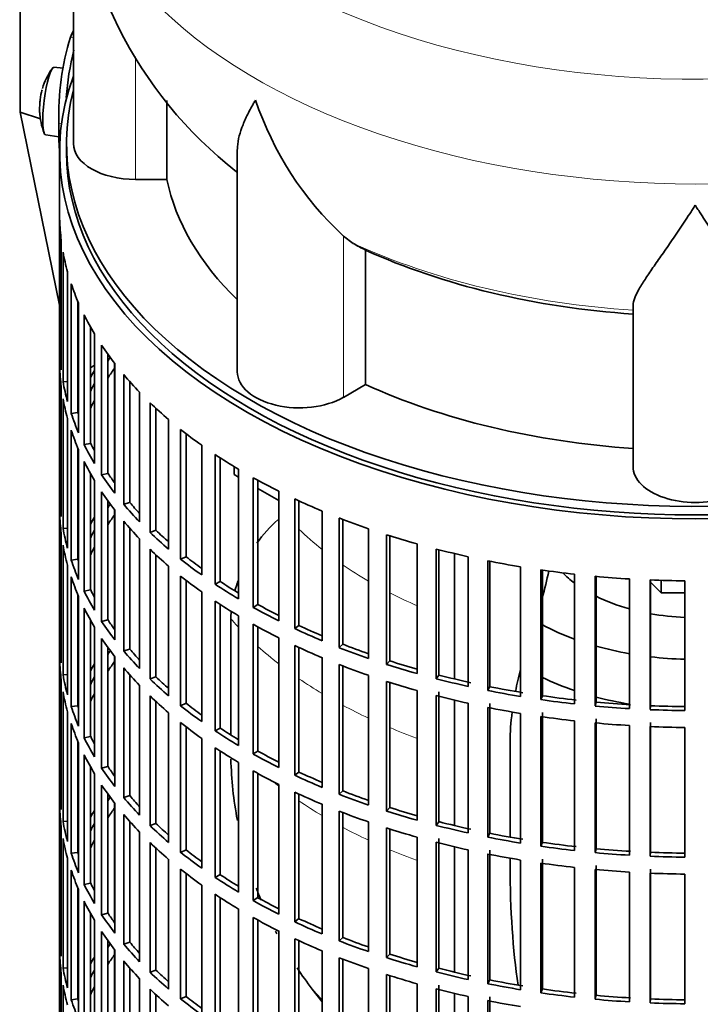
# Model space of a CAD drawing. Header units: millimetres. Extents: x 166 to 773, y -2574 to 1941.
# Tile 3 of 20: x 578 to 676, y -2464 to -2321. Entities that reach past the tile are written whole.
import ezdxf

# ---------------------------------------------------------------- set-up
doc = ezdxf.new("R2010")
doc.units = ezdxf.units.MM
for name, color, linetype in [('M5X8_UNI7687', 7, 'Continuous'), ('VSI134_DIFFUSORE', 7, 'Continuous'), ('VSI134_FILTRO_A', 7, 'Continuous'), ('VSI134_GIUNTO_8×', 7, 'Continuous'), ('VSI134_SUPPORTO_', 7, 'Continuous'), ('VSI134_TERMINALE', 7, 'Continuous')]:
    doc.layers.add(name, color=color, linetype=linetype)

# ---------------------------------------------------------------- blocks, each defined once
blk = doc.blocks.new('SE4')
at = {"layer": 'M5X8_UNI7687', "color": 7, "linetype": 'Continuous', "lineweight": 35}
for p, q in [((584.06, -2328.15), (582.75, -2328.02)), ((581.55, -2337.81), (583.47, -2338.1))]:
    blk.add_line(p, q, dxfattribs=at)
for start, end in [(144.9873, 163.3043), (166.4722, 175.0433), (182.7249, 201.02)]:
    blk.add_arc((590.66, -2333.96), 10, start, end, dxfattribs=at)
for centre, major_axis, ratio, start_param, end_param in [((582.15, -2332.92), (0.6, 4.89), 0.169759, 0.004788, 3.136805), ((590.68, -2333.87), (9.78, -2.08), 0.810411, 3.076577, 3.120069), ((589.14, -2331.97), (-7.36, -5.62), 0.747167, 5.690056, 5.839748), ((590.65, -2334.09), (9.94, -1.06), 0.589949, 3.115062, 3.229621)]:
    blk.add_ellipse(centre, major_axis=major_axis, ratio=ratio, start_param=start_param, end_param=end_param, dxfattribs=at)
at = {"layer": 'VSI134_DIFFUSORE', "color": 7, "linetype": 'Continuous', "lineweight": 35}
for p, q in [((585.57, -2296.02), (585.57, -2339.07)), ((599.09, -2344.27), (599.09, -2332.83)), ((609.29, -2339.98), (609.29, -2372.14)), ((594.57, -2344.27), (599.09, -2344.27)), ((626.08, -2353.52), (624.65, -2352.47)), ((627.86, -2373.97), (627.86, -2354.49)), ((666.57, -2385.84), (666.57, -2362.49)), ((624.65, -2375.82), (627.86, -2373.97))]:
    blk.add_line(p, q, dxfattribs=at)
at = {"layer": 'VSI134_DIFFUSORE', "color": 4, "linetype": 'Continuous', "lineweight": 9}
for p, q in [((594.57, -2344.27), (594.57, -2326.53)), ((624.65, -2375.82), (624.65, -2352.47))]:
    blk.add_line(p, q, dxfattribs=at)
at = {"layer": 'VSI134_DIFFUSORE', "color": 7, "linetype": 'Continuous', "lineweight": 35}
for centre, radius, start, end in [((646.73, -2294.97), 61.08, 181.0128, 232.0579), ((657.15, -2317.51), 47.73, 198.6373, 227.0857), ((633.99, -2341.13), 14.7, 237.4509, 245.3566)]:
    blk.add_arc(centre, radius, start, end, dxfattribs=at)
at = {"layer": 'VSI134_DIFFUSORE', "color": 4, "linetype": 'Continuous', "lineweight": 9}
for centre, major_axis, start_param, end_param in [((675.57, -2280.3), (85.67, 0), 2.811106, 6.283185), ((675.57, -2293.06), (-89.83, 0), 0, 3.208808), ((675.57, -2317.6), (-79.5, 0), 0.898849, 1.457346)]:
    blk.add_ellipse(centre, major_axis=major_axis, ratio=0.57735, start_param=start_param, end_param=end_param, dxfattribs=at)
at = {"layer": 'VSI134_DIFFUSORE', "color": 7, "linetype": 'Continuous', "lineweight": 35}
for centre, major_axis, start_param, end_param in [((594.57, -2339.07), (9, 0), 3.141593, 4.712389), ((675.57, -2339.07), (-77, 0), 0.117151, 0.534109), ((675.57, -2319.6), (-77, 0), 0.902549, 1.453645), ((618.29, -2372.14), (9, 0), 3.141593, 5.497787), ((675.57, -2339.07), (-77, 0), 0.902549, 1.453645), ((675.57, -2385.84), (-9, 0), 0, 3.141593)]:
    blk.add_ellipse(centre, major_axis=major_axis, ratio=0.57735, start_param=start_param, end_param=end_param, dxfattribs=at)
for points, knots in [([(609.29, -2340), (609.29, -2339.84), (609.3, -2339.68), (609.38, -2338.5), (609.67, -2337.45), (610.34, -2335.78), (610.6, -2335.2), (611.06, -2334.31), (611.22, -2334.01), (611.47, -2333.55), (611.6, -2333.32), (611.74, -2333.08), (611.83, -2332.92), (611.88, -2332.84), (611.93, -2332.77)], [0.4600931, 0.4600931, 0.4600931, 0.4600931, 0.5, 0.5, 0.75, 0.75, 0.875, 0.875, 0.9375, 0.9375, 0.96875, 0.984375, 0.984375, 1, 1, 1, 1]), ([(675.57, -2347.99), (675.43, -2348.2), (675.3, -2348.41), (675.03, -2348.83), (674.9, -2349.04), (674.5, -2349.65), (674.24, -2350.06), (673.45, -2351.25), (672.94, -2352.02), (671.92, -2353.49), (671.43, -2354.21), (670.48, -2355.56), (670.03, -2356.2), (669.18, -2357.42), (668.79, -2358), (668.25, -2358.82), (668.08, -2359.09), (667.75, -2359.6), (667.6, -2359.85), (667.19, -2360.57), (666.97, -2361.01), (666.66, -2361.81), (666.57, -2362.17), (666.57, -2362.49)], [0, 0, 0, 0, 0.03125, 0.03125, 0.0625, 0.0625, 0.125, 0.125, 0.25, 0.25, 0.375, 0.375, 0.5, 0.5, 0.625, 0.625, 0.6875, 0.6875, 0.75, 0.75, 0.875, 0.875, 1, 1, 1, 1]), ([(684.57, -2362.49), (684.57, -2362.17), (684.48, -2361.81), (684.16, -2361.01), (683.94, -2360.57), (683.53, -2359.85), (683.38, -2359.6), (683.06, -2359.09), (682.89, -2358.82), (682.35, -2358), (681.95, -2357.42), (681.1, -2356.2), (680.65, -2355.56), (679.71, -2354.21), (679.21, -2353.5), (678.2, -2352.02), (677.68, -2351.25), (676.89, -2350.06), (676.63, -2349.66), (676.23, -2349.04), (676.1, -2348.83), (675.83, -2348.41), (675.7, -2348.2), (675.57, -2347.99)], [0, 0, 0, 0, 0.125, 0.125, 0.25, 0.25, 0.3125, 0.3125, 0.375, 0.375, 0.5, 0.5, 0.625, 0.625, 0.75, 0.75, 0.875, 0.875, 0.9375, 0.9375, 0.96875, 0.96875, 1, 1, 1, 1])]:
    blk.add_open_spline(points, degree=3, knots=knots, dxfattribs=at)
at = {"layer": 'VSI134_FILTRO_A', "color": 7, "linetype": 'Continuous', "lineweight": 35}
for p, q in [((583.57, -2340.3), (583.57, -2504.41)), ((583.58, -2350.15), (583.58, -2368.93)), ((583.8, -2353.04), (583.8, -2371.82)), ((584.06, -2354.78), (584.06, -2373.56)), ((584.71, -2357.64), (584.71, -2376.42)), ((585.24, -2359.36), (585.24, -2378.14)), ((586.22, -2361.94), (586.22, -2378.02)), ((586.32, -2362.18), (586.32, -2380.96)), ((587.1, -2363.87), (587.1, -2382.65)), ((588.06, -2365.68), (588.06, -2382.48)), ((588.61, -2366.62), (588.61, -2385.4)), ((583.8, -2368.93), (583.58, -2368.93)), ((589.64, -2368.27), (589.64, -2387.04)), ((590.57, -2369.61), (590.57, -2386.82)), ((591.56, -2370.93), (591.56, -2389.71)), ((583.58, -2371.38), (583.58, -2390.16)), ((584.71, -2373.51), (584.06, -2373.56)), ((592.84, -2372.52), (592.84, -2391.3)), ((593.72, -2373.54), (593.72, -2391.03)), ((583.8, -2374.27), (583.8, -2393.05)), ((595.15, -2375.08), (595.15, -2393.86)), ((584.06, -2376.01), (584.06, -2394.79)), ((596.66, -2376.59), (596.66, -2395.37)), ((586.22, -2378.02), (585.24, -2378.14)), ((597.5, -2377.39), (597.5, -2395.06)), ((584.71, -2378.87), (584.71, -2397.65)), ((599.35, -2379.03), (599.35, -2397.81)), ((585.24, -2380.59), (585.24, -2399.37)), ((601.08, -2380.46), (601.08, -2399.24)), ((601.88, -2381.08), (601.88, -2398.89)), ((586.22, -2383.16), (586.22, -2399.25)), ((586.32, -2383.41), (586.32, -2402.19)), ((588.06, -2382.48), (587.1, -2382.65)), ((604.13, -2382.75), (604.13, -2401.53)), ((587.1, -2385.1), (587.1, -2403.88)), ((606.07, -2384.09), (606.07, -2402.87)), ((606.81, -2384.57), (606.81, -2402.48)), ((609.45, -2386.22), (609.45, -2404.99)), ((588.06, -2386.9), (588.06, -2403.7)), ((588.61, -2387.85), (588.61, -2406.63)), ((590.57, -2386.82), (589.64, -2387.04)), ((611.59, -2387.45), (611.59, -2406.23)), ((612.27, -2387.83), (612.27, -2405.81)), ((589.64, -2389.49), (589.64, -2408.27)), ((615.28, -2389.4), (615.28, -2408.18)), ((583.8, -2390.16), (583.58, -2390.16)), ((590.57, -2390.83), (590.57, -2408.05)), ((617.6, -2390.53), (617.6, -2409.3)), ((618.21, -2390.81), (618.21, -2408.85)), ((591.56, -2392.16), (591.56, -2410.94)), ((593.72, -2391.03), (592.84, -2391.3)), ((621.56, -2392.28), (621.56, -2411.06)), ((583.58, -2392.61), (583.58, -2411.39)), ((592.84, -2393.75), (592.84, -2412.53)), ((624.04, -2393.29), (624.04, -2412.06)), ((624.58, -2393.49), (624.58, -2411.58)), ((584.71, -2394.74), (584.06, -2394.79)), ((593.72, -2394.77), (593.72, -2412.26)), ((597.5, -2395.06), (596.66, -2395.37)), ((628.26, -2394.84), (628.26, -2413.62)), ((583.8, -2395.5), (583.8, -2414.28)), ((595.15, -2396.31), (595.15, -2415.09)), ((630.88, -2395.71), (630.88, -2414.49)), ((631.34, -2395.86), (631.34, -2413.98)), ((584.06, -2397.24), (584.06, -2416.02)), ((596.66, -2397.82), (596.66, -2416.6)), ((635.32, -2397.04), (635.32, -2415.82)), ((638.06, -2397.78), (638.06, -2416.56)), ((638.44, -2397.88), (638.44, -2416.03)), ((586.22, -2399.25), (585.24, -2399.37)), ((597.5, -2398.62), (597.5, -2416.29)), ((601.88, -2398.89), (601.08, -2399.24)), ((642.68, -2398.89), (642.68, -2417.67)), ((645.53, -2399.48), (645.53, -2418.26)), ((584.71, -2400.1), (584.71, -2418.88)), ((599.35, -2400.25), (599.35, -2419.03)), ((645.83, -2399.54), (645.83, -2417.71)), ((650.3, -2400.35), (650.3, -2419.13)), ((653.22, -2400.81), (653.22, -2419.58)), ((653.44, -2400.84), (653.44, -2419.02)), ((585.24, -2401.82), (585.24, -2420.6)), ((601.08, -2401.69), (601.08, -2420.47)), ((601.88, -2402.31), (601.88, -2420.11)), ((658.1, -2401.43), (658.1, -2420.21)), ((661.08, -2401.73), (661.08, -2420.51)), ((661.21, -2401.75), (661.21, -2419.94)), ((666.04, -2402.11), (666.04, -2420.89)), ((669.06, -2402.26), (669.06, -2421.04)), ((669.1, -2402.26), (669.1, -2420.47)), ((674.05, -2402.39), (674.05, -2421.17)), ((588.06, -2403.7), (587.1, -2403.88)), ((606.81, -2402.48), (606.07, -2402.87)), ((586.22, -2404.39), (586.22, -2420.48)), ((586.32, -2404.64), (586.32, -2423.42)), ((604.13, -2403.98), (604.13, -2422.76)), ((587.1, -2406.33), (587.1, -2425.11)), ((606.07, -2405.32), (606.07, -2424.1)), ((606.81, -2405.8), (606.81, -2423.71)), ((612.27, -2405.81), (611.59, -2406.23)), ((590.57, -2408.05), (589.64, -2408.27)), ((609.45, -2407.44), (609.45, -2426.22)), ((588.06, -2408.13), (588.06, -2424.93)), ((588.61, -2409.08), (588.61, -2427.86)), ((611.59, -2408.68), (611.59, -2427.46)), ((612.27, -2409.05), (612.27, -2427.03)), ((618.21, -2408.85), (617.6, -2409.3)), ((589.64, -2410.72), (589.64, -2429.5)), ((615.28, -2410.63), (615.28, -2429.41)), ((583.8, -2411.39), (583.58, -2411.39)), ((590.57, -2412.06), (590.57, -2429.28)), ((593.72, -2412.26), (592.84, -2412.53)), ((617.6, -2411.75), (617.6, -2430.53)), ((618.21, -2412.04), (618.21, -2430.08)), ((624.58, -2411.58), (624.04, -2412.06)), ((591.56, -2413.39), (591.56, -2432.17)), ((621.56, -2413.51), (621.56, -2432.29)), ((583.58, -2413.84), (583.58, -2432.62)), ((592.84, -2414.97), (592.84, -2433.75)), ((624.04, -2414.51), (624.04, -2433.29)), ((624.58, -2414.72), (624.58, -2432.81)), ((631.34, -2413.98), (630.88, -2414.49)), ((584.71, -2415.97), (584.06, -2416.02)), ((593.72, -2416), (593.72, -2433.49)), ((597.5, -2416.29), (596.66, -2416.6)), ((628.26, -2416.07), (628.26, -2434.84)), ((638.44, -2416.03), (638.06, -2416.56)), ((583.8, -2416.72), (583.8, -2435.5)), ((595.15, -2417.54), (595.15, -2436.31)), ((630.88, -2416.94), (630.88, -2435.72)), ((631.34, -2417.09), (631.34, -2435.21)), ((645.83, -2417.71), (645.53, -2418.26)), ((584.06, -2418.47), (584.06, -2437.25)), ((596.66, -2419.05), (596.66, -2437.83)), ((635.32, -2418.27), (635.32, -2437.05)), ((638.06, -2419.01), (638.06, -2437.79)), ((638.44, -2418.48), (638.44, -2437.26)), ((653.44, -2419.02), (653.22, -2419.58)), ((586.22, -2420.48), (585.24, -2420.6)), ((597.5, -2419.85), (597.5, -2437.52)), ((601.88, -2420.11), (601.08, -2420.47)), ((642.68, -2420.12), (642.68, -2438.9)), ((645.53, -2420.71), (645.53, -2439.49)), ((645.83, -2420.16), (645.83, -2438.94)), ((661.21, -2419.94), (661.08, -2420.51)), ((669.1, -2420.47), (669.06, -2421.04)), ((584.71, -2421.33), (584.71, -2440.11)), ((599.35, -2421.48), (599.35, -2440.26)), ((650.3, -2421.58), (650.3, -2440.36)), ((653.22, -2422.03), (653.22, -2440.81)), ((653.44, -2421.47), (653.44, -2440.25)), ((585.24, -2423.05), (585.24, -2441.83)), ((601.08, -2422.92), (601.08, -2441.7)), ((601.88, -2423.54), (601.88, -2441.34)), ((606.81, -2423.71), (606.07, -2424.1)), ((658.1, -2422.66), (658.1, -2441.44)), ((661.08, -2422.96), (661.08, -2441.74)), ((661.21, -2422.39), (661.21, -2441.17)), ((666.04, -2423.34), (666.04, -2442.12)), ((669.06, -2423.49), (669.06, -2442.27)), ((669.1, -2422.91), (669.1, -2441.69)), ((674.05, -2423.62), (674.05, -2442.4)), ((588.06, -2424.93), (587.1, -2425.11)), ((604.13, -2425.21), (604.13, -2443.99)), ((586.22, -2425.62), (586.22, -2441.7)), ((586.32, -2425.87), (586.32, -2444.65)), ((606.07, -2426.55), (606.07, -2445.32)), ((587.1, -2427.56), (587.1, -2446.34)), ((606.81, -2427.03), (606.81, -2444.93)), ((612.27, -2427.03), (611.59, -2427.46)), ((588.06, -2429.36), (588.06, -2446.16)), ((590.57, -2429.28), (589.64, -2429.5)), ((609.45, -2428.67), (609.45, -2447.45)), ((588.61, -2430.31), (588.61, -2449.09)), ((611.59, -2429.91), (611.59, -2448.69)), ((612.27, -2430.28), (612.27, -2448.26)), ((618.21, -2430.08), (617.6, -2430.53)), ((589.64, -2431.95), (589.64, -2450.73)), ((615.28, -2431.86), (615.28, -2450.64)), ((583.8, -2432.61), (583.58, -2432.62)), ((590.57, -2433.29), (590.57, -2450.51)), ((593.72, -2433.49), (592.84, -2433.75)), ((617.6, -2432.98), (617.6, -2451.76)), ((618.21, -2433.27), (618.21, -2451.3)), ((624.58, -2432.81), (624.04, -2433.29)), ((583.58, -2435.07), (583.58, -2453.85)), ((591.56, -2434.62), (591.56, -2453.4)), ((621.56, -2434.74), (621.56, -2453.52)), ((592.84, -2436.2), (592.84, -2454.98)), ((624.04, -2435.74), (624.04, -2454.52)), ((624.58, -2435.95), (624.58, -2454.04)), ((631.34, -2435.21), (630.88, -2435.72)), ((583.8, -2437.95), (583.8, -2456.73)), ((584.71, -2437.2), (584.06, -2437.25)), ((593.72, -2437.23), (593.72, -2454.72)), ((597.5, -2437.52), (596.66, -2437.83)), ((628.26, -2437.29), (628.26, -2456.07)), ((638.44, -2437.26), (638.06, -2437.79)), ((595.15, -2438.76), (595.15, -2457.54)), ((630.88, -2438.17), (630.88, -2456.95)), ((631.34, -2438.32), (631.34, -2456.44)), ((645.83, -2438.94), (645.53, -2439.49)), ((584.06, -2439.69), (584.06, -2458.47)), ((596.66, -2440.28), (596.66, -2459.06)), ((635.32, -2439.5), (635.32, -2458.28)), ((638.06, -2440.24), (638.06, -2459.02)), ((638.44, -2439.71), (638.44, -2458.49)), ((653.44, -2440.25), (653.22, -2440.81)), ((586.22, -2441.7), (585.24, -2441.83)), ((597.5, -2441.07), (597.5, -2458.75)), ((601.88, -2441.34), (601.08, -2441.7)), ((642.68, -2441.34), (642.68, -2460.12)), ((645.53, -2441.94), (645.53, -2460.72)), ((645.83, -2441.39), (645.83, -2460.17)), ((661.21, -2441.17), (661.08, -2441.74)), ((669.1, -2441.69), (669.06, -2442.27)), ((584.71, -2442.56), (584.71, -2461.34)), ((599.35, -2442.71), (599.35, -2461.49)), ((650.3, -2442.81), (650.3, -2461.59)), ((653.22, -2443.26), (653.22, -2462.04)), ((653.44, -2442.7), (653.44, -2461.48)), ((661.21, -2443.62), (661.21, -2462.4)), ((585.24, -2444.28), (585.24, -2463.06)), ((601.08, -2444.14), (601.08, -2462.92)), ((601.88, -2444.77), (601.88, -2462.57)), ((606.81, -2444.93), (606.07, -2445.32)), ((658.1, -2443.89), (658.1, -2462.67)), ((661.08, -2444.19), (661.08, -2462.97)), ((666.04, -2444.57), (666.04, -2463.35)), ((669.06, -2444.72), (669.06, -2463.5)), ((669.1, -2444.14), (669.1, -2462.92)), ((674.05, -2444.85), (674.05, -2463.63)), ((588.06, -2446.16), (587.1, -2446.34)), ((604.13, -2446.43), (604.13, -2465.21)), ((586.22, -2446.85), (586.22, -2462.93)), ((586.32, -2447.1), (586.32, -2465.88)), ((606.07, -2447.77), (606.07, -2466.55)), ((587.1, -2448.79), (587.1, -2467.56)), ((606.81, -2448.26), (606.81, -2466.16)), ((612.27, -2448.26), (611.59, -2448.69)), ((588.06, -2450.59), (588.06, -2467.39)), ((590.57, -2450.51), (589.64, -2450.73)), ((609.45, -2449.9), (609.45, -2468.68)), ((588.61, -2451.54), (588.61, -2470.32)), ((611.59, -2451.14), (611.59, -2469.92)), ((612.27, -2451.51), (612.27, -2469.49)), ((618.21, -2451.3), (617.6, -2451.76)), ((589.64, -2453.18), (589.64, -2471.96)), ((615.28, -2453.09), (615.28, -2471.87)), ((583.8, -2453.84), (583.58, -2453.85)), ((590.57, -2454.52), (590.57, -2471.74)), ((593.72, -2454.72), (592.84, -2454.98)), ((617.6, -2454.21), (617.6, -2472.99)), ((618.21, -2454.5), (618.21, -2472.53)), ((624.58, -2454.04), (624.04, -2454.52)), ((583.58, -2456.3), (583.58, -2475.08)), ((591.56, -2455.85), (591.56, -2474.63)), ((621.56, -2455.97), (621.56, -2474.75)), ((631.34, -2456.44), (630.88, -2456.95)), ((592.84, -2457.43), (592.84, -2476.21)), ((624.04, -2456.97), (624.04, -2475.75)), ((624.58, -2457.18), (624.58, -2475.26)), ((583.8, -2459.18), (583.8, -2477.96)), ((584.71, -2458.42), (584.06, -2458.47)), ((593.72, -2458.46), (593.72, -2475.95)), ((597.5, -2458.75), (596.66, -2459.06)), ((628.26, -2458.52), (628.26, -2477.3)), ((630.88, -2459.4), (630.88, -2478.18)), ((638.44, -2458.49), (638.06, -2459.02)), ((595.15, -2459.99), (595.15, -2478.77)), ((631.34, -2459.54), (631.34, -2477.66)), ((635.32, -2460.73), (635.32, -2479.51)), ((645.83, -2460.17), (645.53, -2460.72)), ((584.06, -2460.92), (584.06, -2479.7)), ((596.66, -2461.51), (596.66, -2480.29)), ((638.06, -2461.47), (638.06, -2480.25)), ((638.44, -2460.94), (638.44, -2479.71)), ((653.44, -2461.48), (653.22, -2462.04)), ((586.22, -2462.93), (585.24, -2463.06)), ((597.5, -2462.3), (597.5, -2479.98)), ((601.88, -2462.57), (601.08, -2462.92)), ((642.68, -2462.57), (642.68, -2481.35)), ((645.53, -2463.17), (645.53, -2481.95)), ((645.83, -2462.62), (645.83, -2481.4)), ((661.21, -2462.4), (661.08, -2462.97)), ((669.1, -2462.92), (669.06, -2463.5))]:
    blk.add_line(p, q, dxfattribs=at)
for centre, major_axis, start_param, end_param in [((675.57, -2340.3), (-92, 0), -0.208894, 3.350487), ((675.57, -2340.3), (-91, 0), 0, 3.141593), ((675.57, -2349.28), (-92, 0), 0.016456, 0.07081), ((675.57, -2349.28), (-92, 0), 0.103722, 0.158077), ((675.57, -2349.28), (-92, 0), 0.190989, 0.245343), ((675.57, -2349.28), (-92, 0), 0.278255, 0.33261), ((675.57, -2368.06), (-92, 0), 0.016456, 0.07081), ((675.57, -2349.28), (-92, 0), 0.365522, 0.419876), ((675.57, -2389.29), (-91, 0), -0.374965, -0.365223), ((675.57, -2370.51), (-92, 0), 0.016456, 0.07081), ((675.57, -2389.29), (-92, 0), -0.33261, -0.313806), ((675.57, -2391.74), (-91, 0), -0.394539, -0.365223), ((675.57, -2368.06), (-92, 0), 0.103722, 0.158077), ((675.57, -2389.29), (-91, 0), -0.299174, -0.277957), ((675.57, -2349.28), (-92, 0), 0.452788, 0.507143), ((675.57, -2370.51), (-92, 0), 0.103722, 0.158077), ((675.57, -2389.29), (-92, 0), -0.245343, -0.240575), ((675.57, -2391.74), (-91, 0), -0.299174, -0.277957), ((675.57, -2349.28), (-92, 0), 0.540055, 0.594409), ((675.57, -2368.06), (-92, 0), 0.190989, 0.245343), ((675.57, -2368.06), (-91, 0), 0.19069, 0.196715), ((675.57, -2370.51), (-92, 0), 0.190989, 0.245343), ((675.57, -2349.28), (-92, 0), 0.627321, 0.681676), ((675.57, -2368.06), (-92, 0), 0.278255, 0.33261), ((675.57, -2368.06), (-91, 0), 0.277957, 0.299174), ((675.57, -2370.51), (-92, 0), 0.278255, 0.33261), ((675.57, -2349.28), (-92, 0), 0.714588, 0.768942), ((675.57, -2368.06), (-92, 0), 0.365522, 0.419876), ((675.57, -2368.06), (-91, 0), 0.365223, 0.394539), ((675.57, -2349.28), (-92, 0), 0.801854, 0.856209), ((675.57, -2370.51), (-92, 0), 0.365522, 0.419876), ((675.57, -2389.29), (-92, 0), 0.016456, 0.07081), ((675.57, -2349.28), (-92, 0), 0.889121, 0.943475), ((675.57, -2410.52), (-91, 0), -0.374965, -0.365223), ((675.57, -2368.06), (-92, 0), 0.452788, 0.507143), ((675.57, -2368.06), (-91, 0), 0.45249, 0.486998), ((675.57, -2391.74), (-92, 0), 0.016456, 0.07081), ((675.57, -2410.52), (-92, 0), -0.33261, -0.313806), ((675.57, -2412.97), (-91, 0), -0.394539, -0.365223), ((675.57, -2370.51), (-92, 0), 0.452788, 0.507143), ((675.57, -2349.28), (-92, 0), 0.976387, 1.030742), ((675.57, -2389.29), (-92, 0), 0.103722, 0.158077), ((675.57, -2410.52), (-91, 0), -0.299174, -0.277957), ((675.57, -2368.06), (-91, 0), 0.539756, 0.577951), ((675.57, -2368.06), (-92, 0), 0.540055, 0.594409), ((675.57, -2349.28), (-92, 0), 1.063654, 1.118008), ((675.57, -2391.74), (-92, 0), 0.103722, 0.158077), ((675.57, -2410.52), (-92, 0), -0.245343, -0.240575), ((675.57, -2412.97), (-91, 0), -0.299174, -0.277957), ((675.57, -2370.51), (-92, 0), 0.540055, 0.594409), ((675.57, -2349.28), (-92, 0), 1.15092, 1.205275), ((675.57, -2389.29), (-92, 0), 0.190989, 0.245343), ((675.57, -2389.29), (-91, 0), 0.19069, 0.196715), ((675.57, -2368.06), (-92, 0), 0.627321, 0.681676), ((675.57, -2368.06), (-91, 0), 0.627022, 0.668018), ((675.57, -2349.28), (-92, 0), 1.238186, 1.292541), ((675.57, -2349.28), (-92, 0), 1.325453, 1.379807), ((675.57, -2391.74), (-92, 0), 0.190989, 0.245343), ((675.57, -2370.51), (-92, 0), 0.627321, 0.681676), ((675.57, -2349.28), (-92, 0), 1.412719, 1.467074), ((675.57, -2349.28), (-92, 0), 1.499986, 1.55434), ((675.57, -2389.29), (-91, 0), 0.277957, 0.299174), ((675.57, -2368.06), (-92, 0), 0.714588, 0.768942), ((675.57, -2368.06), (-91, 0), 0.714289, 0.757518), ((675.57, -2389.29), (-92, 0), 0.278255, 0.33261), ((675.57, -2391.74), (-92, 0), 0.278255, 0.33261), ((675.57, -2370.51), (-92, 0), 0.714588, 0.768942), ((675.57, -2368.06), (-92, 0), 0.801854, 0.856209), ((675.57, -2368.06), (-91, 0), 0.801555, 0.846635), ((675.57, -2389.29), (-91, 0), 0.365223, 0.394539), ((675.57, -2389.29), (-92, 0), 0.365522, 0.419876), ((675.57, -2370.51), (-92, 0), 0.801854, 0.856209), ((675.57, -2368.06), (-92, 0), 0.889121, 0.943475), ((675.57, -2368.06), (-91, 0), 0.888822, 0.935485), ((675.57, -2391.74), (-92, 0), 0.365522, 0.419876), ((675.57, -2410.52), (-92, 0), 0.016456, 0.07081), ((675.57, -2389.29), (-91, 0), 0.45249, 0.486998), ((675.57, -2370.51), (-92, 0), 0.889121, 0.943475), ((675.57, -2368.06), (-92, 0), 0.976387, 1.030742), ((675.57, -2368.06), (-91, 0), 0.976088, 1.024141), ((675.57, -2431.75), (-91, 0), -0.374965, -0.365223), ((675.57, -2389.29), (-92, 0), 0.452788, 0.507143), ((675.57, -2412.97), (-92, 0), 0.016456, 0.07081), ((675.57, -2431.75), (-92, 0), -0.33261, -0.313806), ((675.57, -2434.2), (-91, 0), -0.394539, -0.365223), ((675.57, -2391.74), (-92, 0), 0.452788, 0.507143), ((675.57, -2370.51), (-92, 0), 0.976387, 1.030742), ((675.57, -2368.06), (-92, 0), 1.063654, 1.118008), ((675.57, -2368.06), (-91, 0), 1.063355, 1.112655), ((675.57, -2410.52), (-92, 0), 0.103722, 0.158077), ((675.57, -2431.75), (-91, 0), -0.299174, -0.277957), ((675.57, -2389.29), (-92, 0), 0.540055, 0.594409), ((675.57, -2389.29), (-91, 0), 0.539756, 0.577951), ((675.57, -2368.06), (-92, 0), 1.15092, 1.205275), ((675.57, -2368.06), (-91, 0), 1.150621, 1.205573), ((675.57, -2370.51), (-92, 0), 1.063654, 1.118008), ((675.57, -2368.06), (-91, 0), 1.237888, 1.29284), ((675.57, -2412.97), (-92, 0), 0.103722, 0.158077), ((675.57, -2431.75), (-92, 0), -0.245343, -0.240575), ((675.57, -2434.2), (-91, 0), -0.299174, -0.277957), ((675.57, -2391.74), (-92, 0), 0.540055, 0.594409), ((675.57, -2370.51), (-92, 0), 1.15092, 1.205275), ((675.57, -2368.06), (-92, 0), 1.238186, 1.292541), ((675.57, -2368.06), (-91, 0), 1.325154, 1.380106), ((675.57, -2410.52), (-92, 0), 0.190989, 0.245343), ((675.57, -2410.52), (-91, 0), 0.19069, 0.196715), ((675.57, -2389.29), (-92, 0), 0.627321, 0.681676), ((675.57, -2389.29), (-91, 0), 0.627022, 0.668018), ((675.57, -2370.51), (-92, 0), 1.238186, 1.292541), ((675.57, -2368.06), (-92, 0), 1.325453, 1.379807), ((675.57, -2368.06), (-92, 0), 1.412719, 1.467074), ((675.57, -2368.06), (-91, 0), 1.412421, 1.467373), ((675.57, -2368.06), (-91, 0), 1.499687, 1.554639), ((675.57, -2370.51), (-92, 0), 1.325453, 1.379807), ((675.57, -2368.06), (-92, 0), 1.499986, 1.55434), ((675.57, -2412.97), (-92, 0), 0.190989, 0.245343), ((675.57, -2391.74), (-92, 0), 0.627321, 0.681676), ((675.57, -2389.29), (-91, 0), 0.714289, 0.757518), ((675.57, -2370.51), (-92, 0), 1.412719, 1.467074), ((675.57, -2370.51), (-92, 0), 1.499986, 1.55434), ((675.57, -2410.52), (-92, 0), 0.278255, 0.33261), ((675.57, -2410.52), (-91, 0), 0.277957, 0.299174), ((675.57, -2389.29), (-92, 0), 0.714588, 0.768942), ((675.57, -2391.74), (-92, 0), 0.714588, 0.768942), ((675.57, -2412.97), (-92, 0), 0.278255, 0.33261), ((675.57, -2389.29), (-92, 0), 0.801854, 0.856209), ((675.57, -2389.29), (-91, 0), 0.801555, 0.846635), ((675.57, -2410.52), (-91, 0), 0.365223, 0.394539), ((675.57, -2410.52), (-92, 0), 0.365522, 0.419876), ((675.57, -2391.74), (-92, 0), 0.801854, 0.856209), ((675.57, -2389.29), (-92, 0), 0.889121, 0.943475), ((675.57, -2389.29), (-91, 0), 0.888822, 0.935485), ((675.57, -2412.97), (-92, 0), 0.365522, 0.419876), ((675.57, -2431.75), (-92, 0), 0.016456, 0.07081), ((675.57, -2452.97), (-91, 0), -0.374965, -0.365223), ((675.57, -2410.52), (-92, 0), 0.452788, 0.507143), ((675.57, -2410.52), (-91, 0), 0.45249, 0.486998), ((675.57, -2391.74), (-92, 0), 0.889121, 0.943475), ((675.57, -2389.29), (-92, 0), 0.976387, 1.030742), ((675.57, -2389.29), (-91, 0), 0.976088, 1.024141), ((675.57, -2434.2), (-92, 0), 0.016456, 0.07081), ((675.57, -2452.97), (-92, 0), -0.33261, -0.313806), ((675.57, -2455.42), (-91, 0), -0.394539, -0.365223), ((675.57, -2412.97), (-92, 0), 0.452788, 0.507143), ((675.57, -2391.74), (-92, 0), 0.976387, 1.030742), ((675.57, -2389.29), (-92, 0), 1.063654, 1.118008), ((675.57, -2389.29), (-91, 0), 1.063355, 1.112655), ((675.57, -2431.75), (-92, 0), 0.103722, 0.158077), ((675.57, -2452.97), (-91, 0), -0.299174, -0.277957), ((675.57, -2410.52), (-92, 0), 0.540055, 0.594409), ((675.57, -2410.52), (-91, 0), 0.539756, 0.577951), ((675.57, -2389.29), (-92, 0), 1.15092, 1.205275), ((675.57, -2389.29), (-91, 0), 1.150621, 1.205573), ((675.57, -2391.74), (-92, 0), 1.063654, 1.118008), ((675.57, -2389.29), (-91, 0), 1.237888, 1.29284), ((675.57, -2434.2), (-92, 0), 0.103722, 0.158077), ((675.57, -2452.97), (-92, 0), -0.245343, -0.240575), ((675.57, -2455.42), (-91, 0), -0.299174, -0.277957), ((675.57, -2412.97), (-92, 0), 0.540055, 0.594409), ((675.57, -2391.74), (-92, 0), 1.15092, 1.205275), ((675.57, -2389.29), (-92, 0), 1.238186, 1.292541), ((675.57, -2389.29), (-92, 0), 1.325453, 1.379807), ((675.57, -2389.29), (-91, 0), 1.325154, 1.380106), ((675.57, -2431.75), (-92, 0), 0.190989, 0.245343), ((675.57, -2431.75), (-91, 0), 0.19069, 0.196715), ((675.57, -2410.52), (-92, 0), 0.627321, 0.681676), ((675.57, -2410.52), (-91, 0), 0.627022, 0.668018), ((675.57, -2391.74), (-92, 0), 1.238186, 1.292541), ((675.57, -2389.29), (-92, 0), 1.412719, 1.467074), ((675.57, -2389.29), (-91, 0), 1.412421, 1.467373), ((675.57, -2389.29), (-92, 0), 1.499986, 1.55434), ((675.57, -2389.29), (-91, 0), 1.499687, 1.554639), ((675.57, -2391.74), (-92, 0), 1.325453, 1.379807), ((675.57, -2434.2), (-92, 0), 0.190989, 0.245343), ((675.57, -2412.97), (-92, 0), 0.627321, 0.681676), ((675.57, -2410.52), (-91, 0), 0.714289, 0.757518), ((675.57, -2391.74), (-92, 0), 1.412719, 1.467074), ((675.57, -2391.74), (-92, 0), 1.499986, 1.55434), ((675.57, -2431.75), (-92, 0), 0.278255, 0.33261), ((675.57, -2431.75), (-91, 0), 0.277957, 0.299174), ((675.57, -2410.52), (-92, 0), 0.714588, 0.768942), ((675.57, -2412.97), (-92, 0), 0.714588, 0.768942), ((675.57, -2434.2), (-92, 0), 0.278255, 0.33261), ((675.57, -2410.52), (-92, 0), 0.801854, 0.856209), ((675.57, -2410.52), (-91, 0), 0.801555, 0.846635), ((675.57, -2431.75), (-92, 0), 0.365522, 0.419876), ((675.57, -2431.75), (-91, 0), 0.365223, 0.394539), ((675.57, -2412.97), (-92, 0), 0.801854, 0.856209), ((675.57, -2410.52), (-92, 0), 0.889121, 0.943475), ((675.57, -2410.52), (-91, 0), 0.888822, 0.935485), ((675.57, -2434.2), (-92, 0), 0.365522, 0.419876), ((675.57, -2452.97), (-92, 0), 0.016456, 0.07081), ((675.57, -2474.2), (-91, 0), -0.374965, -0.365223), ((675.57, -2431.75), (-92, 0), 0.452788, 0.507143), ((675.57, -2431.75), (-91, 0), 0.45249, 0.486998), ((675.57, -2412.97), (-92, 0), 0.889121, 0.943475), ((675.57, -2410.52), (-92, 0), 0.976387, 1.030742), ((675.57, -2410.52), (-91, 0), 0.976088, 1.024141), ((675.57, -2455.42), (-92, 0), 0.016456, 0.07081), ((675.57, -2476.65), (-91, 0), -0.394539, -0.365223), ((675.57, -2410.52), (-91, 0), 1.063355, 1.112655), ((675.57, -2474.2), (-92, 0), -0.33261, -0.313806), ((675.57, -2434.2), (-92, 0), 0.452788, 0.507143), ((675.57, -2412.97), (-92, 0), 0.976387, 1.030742), ((675.57, -2410.52), (-92, 0), 1.063654, 1.118008), ((675.57, -2452.97), (-92, 0), 0.103722, 0.158077), ((675.57, -2474.2), (-91, 0), -0.299174, -0.277957), ((675.57, -2431.75), (-92, 0), 0.540055, 0.594409), ((675.57, -2431.75), (-91, 0), 0.539756, 0.577951), ((675.57, -2412.97), (-92, 0), 1.063654, 1.118008), ((675.57, -2410.52), (-92, 0), 1.15092, 1.205275), ((675.57, -2410.52), (-91, 0), 1.150621, 1.205573), ((675.57, -2410.52), (-92, 0), 1.238186, 1.292541), ((675.57, -2410.52), (-91, 0), 1.237888, 1.29284), ((675.57, -2455.42), (-92, 0), 0.103722, 0.158077), ((675.57, -2474.2), (-92, 0), -0.245343, -0.240575), ((675.57, -2476.65), (-91, 0), -0.299174, -0.277957), ((675.57, -2434.2), (-92, 0), 0.540055, 0.594409), ((675.57, -2412.97), (-92, 0), 1.15092, 1.205275), ((675.57, -2410.52), (-92, 0), 1.325453, 1.379807), ((675.57, -2410.52), (-91, 0), 1.325154, 1.380106), ((675.57, -2452.97), (-92, 0), 0.190989, 0.245343), ((675.57, -2452.97), (-91, 0), 0.19069, 0.196715), ((675.57, -2431.75), (-92, 0), 0.627321, 0.681676), ((675.57, -2431.75), (-91, 0), 0.627022, 0.668018), ((675.57, -2412.97), (-92, 0), 1.238186, 1.292541), ((675.57, -2410.52), (-92, 0), 1.412719, 1.467074), ((675.57, -2410.52), (-91, 0), 1.412421, 1.467373), ((675.57, -2410.52), (-92, 0), 1.499986, 1.55434), ((675.57, -2410.52), (-91, 0), 1.499687, 1.554639)]:
    blk.add_ellipse(centre, major_axis=major_axis, ratio=0.57735, start_param=start_param, end_param=end_param, dxfattribs=at)
at = {"layer": 'VSI134_GIUNTO_8×', "color": 7, "linetype": 'Continuous', "lineweight": 35}
for centre, major_axis, start_param, end_param in [((675.57, -2395), (-22, 0), 0.512266, 0.653708), ((675.57, -2395), (-22, 0), 0.860097, 1.12301), ((675.57, -2395), (-22, 0), 1.272507, 1.501929), ((675.57, -2395), (-32.5, 0), 0.821803, 1.003487), ((675.57, -2395), (-32.5, 0), 1.113415, 1.273341), ((675.57, -2395), (-32.5, 0), 1.370522, 1.524199), ((675.57, -2401.1), (-34.5, 0), 0.874436, 1.040008), ((675.57, -2401.1), (-34.5, 0), 1.141754, 1.291065)]:
    blk.add_ellipse(centre, major_axis=major_axis, ratio=0.57735, start_param=start_param, end_param=end_param, dxfattribs=at)
at = {"layer": 'VSI134_SUPPORTO_', "color": 7, "linetype": 'Continuous', "lineweight": 35}
for p, q in [((584.57, -2339.07), (584.57, -2340.3)), ((591.49, -2388.17), (591.49, -2370.85)), ((608.81, -2387), (608.81, -2385.83)), ((609.45, -2387.37), (608.81, -2387)), ((615.28, -2390.73), (612.27, -2389)), ((591.49, -2409.39), (591.49, -2392.08)), ((640.74, -2416.6), (640.74, -2398.44)), ((670.66, -2404.14), (670.66, -2402.32)), ((670.66, -2404.14), (669.1, -2402.58)), ((674.05, -2404.14), (670.66, -2404.14)), ((608.34, -2407.86), (608.34, -2424.7)), ((591.49, -2430.62), (591.49, -2413.31)), ((640.74, -2437.83), (640.74, -2419.67)), ((648.78, -2439.5), (648.78, -2425.63)), ((591.49, -2451.85), (591.49, -2434.54)), ((640.74, -2459.06), (640.74, -2440.9)), ((648.78, -2443.68), (648.78, -2442.55)), ((591.49, -2473.08), (591.49, -2455.76)), ((620.13, -2461.51), (621.56, -2463.35)), ((640.74, -2480.29), (640.74, -2462.13))]:
    blk.add_line(p, q, dxfattribs=at)
for centre, radius, start, end in [((629.21, -2408.99), 20.9, 132.2885, 144.8366), ((629.21, -2408.99), 20.9, 161.6046, 165.7625), ((629.21, -2408.99), 20.9, 174.1802, 176.902), ((665.89, -2426.59), 57.56, 181.5895, 190.4957), ((665.89, -2426.59), 57.56, 200.6285, 202.5098), ((665.89, -2426.59), 57.56, 207.4475, 207.8764), ((665.89, -2426.59), 57.56, 213.6, 217.3447)]:
    blk.add_arc(centre, radius, start, end, dxfattribs=at)
for centre, major_axis, ratio, start_param, end_param in [((675.57, -2339.07), (91, 0), 0.57735, 2.993207, 6.283185), ((643.42, -2399.84), (8.14, 34.04), 0.31246, 4.639612, 4.753819), ((654.52, -2417.63), (3.49, 14.59), 0.31246, 1.479895, 1.698732), ((654.52, -2417.63), (3.49, 14.59), 0.31246, -4.378668, -4.059125), ((683.22, -2395.67), (-20.93, -87.53), 0.31246, -0.917533, -0.65805)]:
    blk.add_ellipse(centre, major_axis=major_axis, ratio=ratio, start_param=start_param, end_param=end_param, dxfattribs=at)
at = {"layer": 'VSI134_SUPPORTO_', "color": 4, "linetype": 'Continuous', "lineweight": 9}
for centre, major_axis, start_param, end_param in [((675.57, -2375.36), (-66.6, 0), 0.533057, 0.625209), ((675.57, -2375.36), (-66.6, 0), 0.698932, 0.780897), ((675.57, -2375.36), (-66.6, 0), 0.844673, 0.921885), ((675.57, -2388.66), (-75, 0), 0.459415, 0.491682), ((675.57, -2388.66), (-75, 0), 0.566131, 0.63707), ((675.57, -2388.66), (-75, 0), 0.70007, 0.766956), ((675.57, -2388.66), (-75, 0), 0.823319, 0.888301), ((675.57, -2388.66), (-75, 0), 0.94022, 1.004352), ((675.57, -2406.34), (-75, 0), 0.618187, 0.63707), ((675.57, -2406.34), (-75, 0), 0.70007, 0.766956), ((675.57, -2406.34), (-75, 0), 0.823319, 0.888301), ((675.57, -2406.34), (-75, 0), 0.94022, 1.004352), ((675.57, -2445.13), (-62.27, 0), 0.473078, 0.521266)]:
    blk.add_ellipse(centre, major_axis=major_axis, ratio=0.57735, start_param=start_param, end_param=end_param, dxfattribs=at)
at = {"layer": 'VSI134_TERMINALE', "color": 7, "linetype": 'Continuous', "lineweight": 35}
for p, q in [((577.85, -2306.98), (577.85, -2334.54)), ((580.78, -2335.51), (577.85, -2334.54)), ((583.57, -2362.46), (577.85, -2334.54)), ((583.47, -2336.11), (583.47, -2337.75)), ((588.61, -2371.16), (588.06, -2371.55)), ((586.32, -2372.81), (586.22, -2372.77))]:
    blk.add_line(p, q, dxfattribs=at)
at = {"layer": 'VSI134_TERMINALE', "color": 4, "linetype": 'Continuous', "lineweight": 9}
for p, q in [((585.15, -2323.65), (585.57, -2323.69)), ((583.47, -2336.11), (583.85, -2336.14)), ((583.67, -2337.76), (583.47, -2337.75))]:
    blk.add_line(p, q, dxfattribs=at)
at = {"layer": 'VSI134_TERMINALE', "color": 7, "linetype": 'Continuous', "lineweight": 35}
for centre, radius, start, end in [((620.51, -2334.77), 37.07, 162.5529, 182.0785), ((622.89, -2335.05), 38.45, 165.7136, 176.0681)]:
    blk.add_arc(centre, radius, start, end, dxfattribs=at)
blk.add_ellipse((675.57, -2336.22), major_axis=(-93, 0), ratio=0.57735, start_param=-0.254688, end_param=-0.236132, dxfattribs=at)
blk.add_open_spline([(583.63, -2340.65), (583.62, -2340.64), (583.62, -2340.62), (583.6, -2340.48), (583.56, -2340.19), (583.53, -2339.85), (583.51, -2339.49), (583.5, -2339.29), (583.47, -2338.68), (583.47, -2338.23), (583.47, -2337.75)], degree=3, knots=[0.6809686, 0.6809686, 0.6809686, 0.6809686, 0.6875, 0.6875, 0.75, 0.8125, 0.8125, 0.875, 0.875, 1, 1, 1, 1], dxfattribs=at)

msp = doc.modelspace()

# ---------------------------------------------------------------- block references
msp.add_blockref('SE4', (0, 0))

doc.saveas('drawing.dxf')
